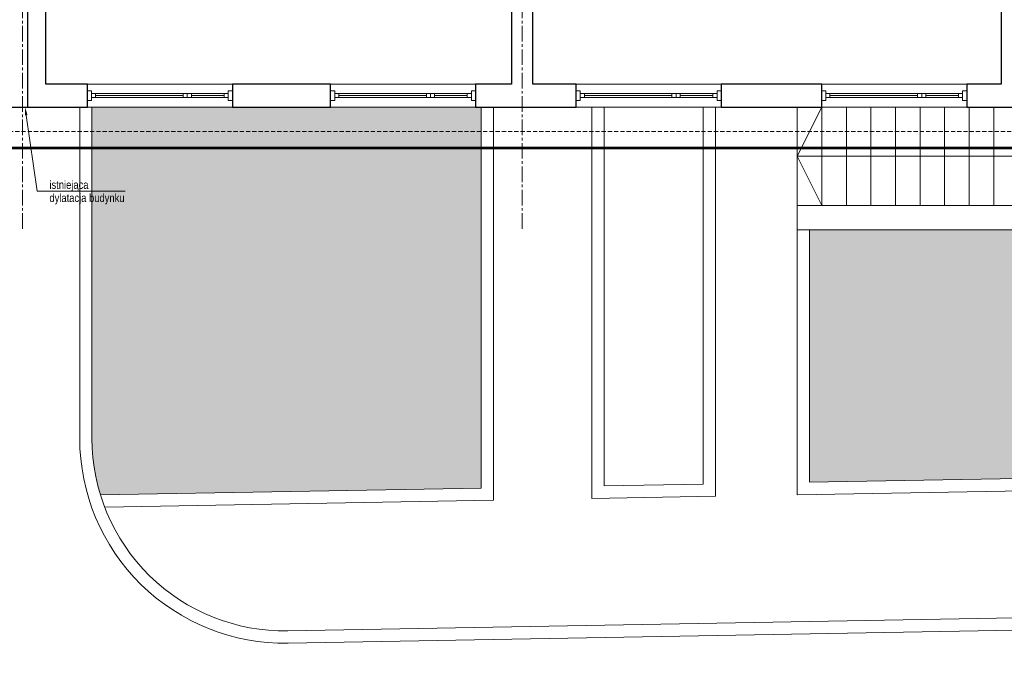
# Model space of a CAD drawing. Header units: millimetres. Extents: x 58673 to 77132, y 78327 to 116111.
# Tile 7 of 61: x 69252 to 70455, y 79997 to 80796. Entities that reach past the tile are written whole.
import ezdxf
from ezdxf import colors
from ezdxf.entities.mleader import LeaderData, LeaderLine
from ezdxf.math import Vec2, Vec3

# ---------------------------------------------------------------- set-up
doc = ezdxf.new("R2010")
doc.units = ezdxf.units.MM
doc.header["$MEASUREMENT"] = 0
doc.linetypes.add('_xref_ACAD-LSN_dyspozytornia_PW_rzuty_14$0$CENTER2', pattern=[28.575000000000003, 19.05, -3.175, 3.175, -3.175])
doc.linetypes.add('_xref_ACAD-LSN_dyspozytornia_PW_rzuty_14$0$DASHED', pattern=[19.049999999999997, 12.7, -6.35])
doc.layers.get('0').update_dxf_attribs({"lineweight": 9})
for name, color, linetype, lineweight in [('_xref_ACAD-LSN_dyspozytornia_PW_rzuty_14$0$A hatch', 250, 'Continuous', 5), ('_xref_ACAD-LSN_dyspozytornia_PW_rzuty_14$0$A opis', 250, 'Continuous', 13), ('_xref_ACAD-LSN_dyspozytornia_PW_rzuty_14$0$A widok', 250, 'Continuous', 9), ('_xref_ACAD-LSN_dyspozytornia_PW_rzuty_14$0$A widok wyżej', 250, '_xref_ACAD-LSN_dyspozytornia_PW_rzuty_14$0$DASHED', 9), ('_xref_ACAD-LSN_dyspozytornia_PW_rzuty_14$0$A zakres', 250, 'Continuous', 13), ('_xref_ACAD-LSN_dyspozytornia_PW_rzuty_14$0$A-Glaz', 250, 'Continuous', 9), ('_xref_ACAD-LSN_dyspozytornia_PW_rzuty_14$0$A-Wall', 250, 'Continuous', 25), ('_xref_ACAD-LSN_dyspozytornia_PW_rzuty_14$0$S-Grid-Iden', 250, '_xref_ACAD-LSN_dyspozytornia_PW_rzuty_14$0$CENTER2', 9), ('xref', 8, 'Continuous', 9)]:
    doc.layers.add(name, color=color, linetype=linetype, lineweight=lineweight)
doc.styles.add('_xref_ACAD-LSN_dyspozytornia_PW_rzuty_14$0$STYL ASA', font='ARIALN.TTF')

# ---------------------------------------------------------------- blocks, each defined once
blk = doc.blocks.new('_xref_ACAD-LSN_dyspozytornia_PW_rzuty_14$0$blok do okna')
for points in [[(28.5, 2.499999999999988), (33.5, 2.499999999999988), (33.5, -2.500000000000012), (28.5, -2.500000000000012)], [(33.5, 2.499999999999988), (38.5, 2.499999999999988), (38.5, -2.500000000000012), (33.5, -2.500000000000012)]]:
    blk.add_lwpolyline(points, close=True)
for points in [[(-78.5, -4.440892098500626e-16), (28.5, -4.44089209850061e-16)], [(38.5, -1.154631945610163e-14), (78.5, -4.440892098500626e-16)]]:
    blk.add_lwpolyline(points)
blk = doc.blocks.new('_xref_ACAD-LSN_dyspozytornia_PW_rzuty_14')
at = {"layer": '_xref_ACAD-LSN_dyspozytornia_PW_rzuty_14$0$A hatch', "transparency": 33554495}
h = blk.add_hatch(dxfattribs=at)
h.set_pattern_fill('GRASS', color=256, scale=4)
h.set_pattern_definition([(90, (0, -10000), (-71.84204896, 71.84204896), [19.05, -124.63409792]), (45, (0, -10000), (-71.84204896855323, 71.84204896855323), [19.05, -82.55]), (135, (0, -10000), (-71.84204896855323, -71.84204896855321), [19.05, -82.55])])
edge = h.paths.add_edge_path()
edge.add_spline(control_points=[(73831.49537236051, 78934.68389895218), (73821.36042332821, 78950.88863215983), (73811.24191423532, 78967.06689592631), (73777.87336999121, 79019.68689474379), (73754.29025571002, 79055.7257734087), (73718.41295725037, 79105.3625960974), (73707.36062049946, 79120.02628679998), (73684.5224270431, 79148.7496570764), (73672.73727794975, 79162.80854113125), (73654.37669912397, 79183.3558576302), (73648.13772420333, 79190.12106444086), (73632.68528726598, 79206.36703788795), (73623.35011724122, 79215.75976406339), (73602.49878292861, 79235.86142743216), (73590.89256159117, 79246.5028439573), (73522.60170751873, 79306.13504925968), (73459.3689372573, 79349.99570612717), (73322.17585606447, 79426.90115018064), (73248.21759027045, 79459.94431247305), (73069.96663668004, 79523.19509479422), (72963.11599133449, 79549.7691875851), (72743.28333597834, 79584.7270513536), (72630.30225323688, 79593.1116682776), (72404.8752191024, 79591.7226327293), (72292.42944651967, 79581.94889123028), (72113.07049313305, 79550.95862149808), (72044.06797107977, 79534.984529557), (71910.8954184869, 79495.4976859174), (71846.72573203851, 79471.98481152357), (71725.02086586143, 79417.48038708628), (71667.48643031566, 79386.48901199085), (71560.83007797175, 79317.10625360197), (71511.70912723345, 79278.71606506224), (71449.299355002, 79219.14138223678), (71431.82100063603, 79200.981101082), (71407.01461765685, 79172.78947928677), (71398.98099836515, 79163.23372185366), (71383.39910032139, 79143.80527357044), (71375.85356427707, 79133.93117964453), (71359.01062101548, 79110.82077989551), (71349.87447081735, 79097.4756480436), (71316.17946671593, 79045.23532960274), (71294.19464417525, 79004.53466454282), (71248.09081474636, 78905.25645858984), (71225.83886623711, 78845.34303338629), (71186.66330036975, 78721.60116034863), (71169.73999385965, 78657.77547403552), (71142.39748591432, 78545.80350429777), (71131.45516007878, 78498.07668736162), (71120.4976968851, 78450.28156009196)], knot_values=[0, 0, 0, 0, 57.20706503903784, 57.20706503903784, 187.1819562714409, 187.1819562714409, 242.9538798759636, 242.9538798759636, 298.7258034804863, 298.7258034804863, 326.6117652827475, 326.6117652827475, 366.5321082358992, 366.5321082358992, 413.6403352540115, 413.6403352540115, 636.6013387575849, 636.6013387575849, 859.5623422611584, 859.5623422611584, 1147.494799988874, 1147.494799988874, 1435.42725771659, 1435.42725771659, 1723.359715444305, 1723.359715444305, 1909.892426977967, 1909.892426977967, 2096.425138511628, 2096.425138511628, 2282.957850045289, 2282.957850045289, 2469.49056157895, 2469.49056157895, 2547.228376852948, 2547.228376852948, 2586.097284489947, 2586.097284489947, 2624.966192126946, 2624.966192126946, 2675.594062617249, 2675.594062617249, 2819.436148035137, 2819.436148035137, 3012.724073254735, 3012.724073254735, 3206.011998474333, 3206.011998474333, 3347.114496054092, 3347.114496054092, 3347.114496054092, 3347.114496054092], degree=3, periodic=0)
edge.add_line((71120.4976968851, 78450.28156009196), (73831.4953723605, 78934.68389895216))
h.paths.add_polyline_path([(69699.19427511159, 79521.75866006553), (65252.06331730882, 79442.81853932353), (65252.06331730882, 78327.21501154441), (70701.67605661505, 78327.21501154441), (70701.67605661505, 78536.91380562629, 0.4194217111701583)])
h.paths.add_polyline_path([(66521.5854338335, 80689.2203145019), (65352.684490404, 80689.2203145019), (65352.684490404, 80659.2203145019), (65323.184490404, 80659.2203145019), (65323.184490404, 80689.2203145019), (65229.93869189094, 80689.2203145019), (65239.63971624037, 80142.70828359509), (66521.5854338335, 80165.46384233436)])
edge = h.paths.add_edge_path()
edge.add_line((67744.60449732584, 80689.2203145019), (68718.73525109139, 80689.2203145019))
edge.add_line((68718.73525109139, 80689.2203145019), (68718.73525109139, 80265.30380589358))
edge.add_arc((68483.73525109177, 80265.30380589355), 234.9999999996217, -15.040193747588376, 7.105427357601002e-12, ccw=False)
edge.add_line((68710.68509664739, 80204.32210698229), (67744.60449732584, 80187.1734059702))
edge.add_line((67744.60449732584, 80187.1734059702), (67744.60449732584, 80689.2203145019))
edge = h.paths.add_edge_path()
edge.add_line((69340.24443135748, 80689.2203145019), (69815.684490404, 80689.2203145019))
edge.add_line((69815.684490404, 80689.2203145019), (69815.684490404, 80223.93672736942))
edge.add_line((69815.684490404, 80223.93672736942), (69350.60182599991, 80215.681139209))
edge.add_arc((69575.24443135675, 80284.67896423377), 234.9999999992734, 179.9999999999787, 197.0740716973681, ccw=False)
edge.add_line((69340.24443135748, 80284.67896423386), (69340.24443135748, 80689.2203145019))
edge = h.paths.add_edge_path()
edge.add_line((70216.684490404, 80539.2203145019), (71051.684490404, 80539.2203145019))
edge.add_line((71051.684490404, 80539.2203145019), (71051.684490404, 80689.2203145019))
edge.add_line((71051.684490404, 80689.2203145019), (71234.684490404, 80689.2203145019))
edge.add_line((71234.684490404, 80689.2203145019), (71234.684490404, 80312.98154672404))
edge.add_arc((71169.68449040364, 80312.98154672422), 65.0000000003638, 271.0169389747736, 359.99999999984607, ccw=False)
edge.add_line((71170.83811050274, 80247.99178475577), (70216.684490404, 80231.09201850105))
edge.add_line((70216.684490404, 80231.09201850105), (70216.684490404, 80539.2203145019))
edge = h.paths.add_edge_path()
edge.add_line((72662.67849216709, 80689.2203145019), (72890.684490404, 80689.2203145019))
edge.add_line((72890.684490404, 80689.2203145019), (72890.684490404, 80659.2203145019))
edge.add_line((72890.684490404, 80659.2203145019), (72903.684490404, 80659.2203145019))
edge.add_line((72903.684490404, 80659.2203145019), (72901.84927252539, 80108.69183261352))
edge.add_arc((72897.6784921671, 80343.6548181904), 235.0000000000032, 180, 271.0169389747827, ccw=False)
edge.add_line((72662.67849216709, 80343.6548181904), (72662.67849216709, 80689.2203145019))
at = {"layer": '_xref_ACAD-LSN_dyspozytornia_PW_rzuty_14$0$A hatch'}
for points in [[(69325.24443135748, 80689.2203145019), (69325.24443135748, 80284.67896423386, 0.419421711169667), (69579.68143173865, 80034.71834127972), (71174.12149078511, 80063.02092376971, 0.4090245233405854), (71419.684490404, 80312.98154672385), (71419.684490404, 80689.2203145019)], [(69340.24443135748, 80689.2203145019), (69340.24443135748, 80284.67896423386, 0.4194217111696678), (69579.41521171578, 80049.71597865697), (71173.85527076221, 80078.01856114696, 0.409024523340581), (71404.684490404, 80312.98154672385), (71404.684490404, 80689.2203145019)], [(70201.684490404, 80689.2203145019), (70201.684490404, 80215.78617217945), (71171.10433052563, 80232.99414737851, 0.4090245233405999), (71249.684490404, 80312.98154672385), (71249.684490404, 80689.2203145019)], [(70216.684490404, 80539.2203145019), (70216.684490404, 80231.05479713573), (71170.83811050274, 80247.99178475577, 0.4090245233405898), (71234.684490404, 80312.98154672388), (71234.684490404, 80689.2203145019)]]:
    blk.add_lwpolyline(points, format="xyb", dxfattribs=at)
for points in [[(69815.684490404, 80689.2203145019), (69815.684490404, 80223.93672736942), (69350.60182599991, 80215.681139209)], [(69830.684490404, 80689.2203145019), (69830.684490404, 80209.2006263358), (69355.73527714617, 80200.76989906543)], [(69950.684490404, 80689.2203145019), (69950.684490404, 80211.33072202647), (70101.684490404, 80214.01109243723), (70101.684490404, 80689.2203145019)], [(69965.684490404, 80689.2203145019), (69965.684490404, 80226.59934698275), (70086.684490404, 80228.74719347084), (70086.684490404, 80689.2203145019)]]:
    blk.add_lwpolyline(points, dxfattribs=at)
at = {"layer": '_xref_ACAD-LSN_dyspozytornia_PW_rzuty_14$0$A widok'}
for points in [[(70231.684490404, 80689.2203145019), (70201.684490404, 80689.2203145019), (70201.684490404, 80569.2203145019), (70231.684490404, 80569.2203145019)], [(70261.684490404, 80689.2203145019), (70231.684490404, 80689.2203145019), (70231.684490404, 80569.2203145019), (70261.684490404, 80569.2203145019)], [(70291.684490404, 80689.2203145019), (70261.684490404, 80689.2203145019), (70261.684490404, 80569.2203145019), (70291.684490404, 80569.2203145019)], [(70321.684490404, 80689.2203145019), (70291.684490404, 80689.2203145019), (70291.684490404, 80569.2203145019), (70321.684490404, 80569.2203145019)], [(70351.684490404, 80689.2203145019), (70321.684490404, 80689.2203145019), (70321.684490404, 80569.2203145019), (70351.684490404, 80569.2203145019)], [(70381.684490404, 80689.2203145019), (70351.684490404, 80689.2203145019), (70351.684490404, 80569.2203145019), (70381.684490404, 80569.2203145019)], [(70411.684490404, 80689.2203145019), (70381.684490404, 80689.2203145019), (70381.684490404, 80569.2203145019), (70411.684490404, 80569.2203145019)], [(70441.684490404, 80689.2203145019), (70411.684490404, 80689.2203145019), (70411.684490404, 80569.2203145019), (70441.684490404, 80569.2203145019)], [(70471.684490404, 80689.2203145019), (70441.684490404, 80689.2203145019), (70441.684490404, 80569.2203145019), (70471.684490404, 80569.2203145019)]]:
    blk.add_lwpolyline(points, close=True, dxfattribs=at)
for points in [[(71021.684490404, 80689.2203145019), (71021.684490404, 80569.2203145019), (70201.684490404, 80569.2203145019), (70201.684490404, 80539.2203145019), (71051.684490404, 80539.2203145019), (71051.684490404, 80689.2203145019)], [(70231.684490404, 80689.2203145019), (70201.684490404, 80629.2203145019), (70231.684490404, 80569.2203145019)], [(70771.684490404, 80629.2203145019), (70201.684490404, 80629.2203145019)]]:
    blk.add_lwpolyline(points, dxfattribs=at)
at = {"layer": '_xref_ACAD-LSN_dyspozytornia_PW_rzuty_14$0$A widok wyżej', "linetype": '_xref_ACAD-LSN_dyspozytornia_PW_rzuty_14$0$DASHED', "lineweight": 9, "ltscale": 0.2}
for p, q in [((69511.684490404, 80717.22031450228), (69334.684490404, 80717.22031450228)), ((69808.684490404, 80717.22031450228), (69631.684490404, 80717.22031450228)), ((70108.684490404, 80717.22031450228), (69931.684490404, 80717.22031450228)), ((70408.684490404, 80717.22031450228), (70231.684490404, 80717.22031450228)), ((69334.684490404, 80689.2203145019), (69511.684490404, 80689.2203145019)), ((69631.684490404, 80689.2203145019), (69808.684490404, 80689.2203145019)), ((69931.684490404, 80689.2203145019), (70108.684490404, 80689.2203145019)), ((70231.684490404, 80689.2203145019), (70408.684490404, 80689.2203145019))]:
    blk.add_line(p, q, dxfattribs=at)
at = {"layer": '_xref_ACAD-LSN_dyspozytornia_PW_rzuty_14$0$A widok wyżej', "ltscale": 0.4}
blk.add_lwpolyline([(65352.684490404, 80659.2203145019), (72855.684490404, 80659.2203145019)], dxfattribs=at)
at = {"layer": '_xref_ACAD-LSN_dyspozytornia_PW_rzuty_14$0$A zakres', "linetype": '_xref_ACAD-LSN_dyspozytornia_PW_rzuty_14$0$DASHED', "const_width": 3}
blk.add_lwpolyline([(67446.184490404, 82031.22031450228), (67446.184490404, 80639.22031450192), (72869.684490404, 80639.2203145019), (72869.684490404, 82031.22031450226)], close=True, dxfattribs=at)
at = {"layer": '_xref_ACAD-LSN_dyspozytornia_PW_rzuty_14$0$A-Glaz', "linetype": 'Continuous', "lineweight": 9}
for p, q in [((69334.684490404, 80717.22031450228), (69511.684490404, 80717.22031450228)), ((69631.684490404, 80717.22031450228), (69808.684490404, 80717.22031450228)), ((69931.684490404, 80717.22031450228), (70108.684490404, 80717.22031450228)), ((70231.684490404, 80717.22031450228), (70408.684490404, 80717.22031450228)), ((69344.684490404, 80700.72031450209), (69344.684490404, 80705.72031450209)), ((69501.684490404, 80700.72031450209), (69501.684490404, 80705.72031450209)), ((69641.684490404, 80700.72031450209), (69641.684490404, 80705.72031450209)), ((69798.684490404, 80700.72031450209), (69798.684490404, 80705.72031450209)), ((69941.684490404, 80700.72031450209), (69941.684490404, 80705.72031450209)), ((70098.684490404, 80700.72031450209), (70098.684490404, 80705.72031450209)), ((70241.684490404, 80700.72031450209), (70241.684490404, 80705.72031450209)), ((70398.684490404, 80700.72031450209), (70398.684490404, 80705.72031450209)), ((69334.684490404, 80689.2203145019), (69511.684490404, 80689.2203145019)), ((69631.684490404, 80689.2203145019), (69808.684490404, 80689.2203145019)), ((69931.684490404, 80689.2203145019), (70108.684490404, 80689.2203145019)), ((70231.684490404, 80689.2203145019), (70408.684490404, 80689.2203145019))]:
    blk.add_line(p, q, dxfattribs=at)
for points in [[(69339.684490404, 80709.22031450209), (69334.684490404, 80709.22031450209), (69334.684490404, 80697.22031450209), (69339.684490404, 80697.22031450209)], [(69339.684490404, 80700.72031450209), (69339.684490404, 80705.72031450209), (69506.684490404, 80705.72031450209), (69506.684490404, 80700.72031450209)], [(69506.684490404, 80709.22031450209), (69511.684490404, 80709.22031450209), (69511.684490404, 80697.22031450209), (69506.684490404, 80697.22031450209)], [(69636.684490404, 80709.22031450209), (69631.684490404, 80709.22031450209), (69631.684490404, 80697.22031450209), (69636.684490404, 80697.22031450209)], [(69636.684490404, 80700.72031450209), (69636.684490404, 80705.72031450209), (69803.684490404, 80705.72031450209), (69803.684490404, 80700.72031450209)], [(69803.684490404, 80709.22031450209), (69808.684490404, 80709.22031450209), (69808.684490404, 80697.22031450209), (69803.684490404, 80697.22031450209)], [(69936.684490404, 80709.22031450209), (69931.684490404, 80709.22031450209), (69931.684490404, 80697.22031450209), (69936.684490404, 80697.22031450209)], [(69936.684490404, 80700.72031450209), (69936.684490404, 80705.72031450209), (70103.684490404, 80705.72031450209), (70103.684490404, 80700.72031450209)], [(70103.684490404, 80709.22031450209), (70108.684490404, 80709.22031450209), (70108.684490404, 80697.22031450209), (70103.684490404, 80697.22031450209)], [(70236.684490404, 80709.22031450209), (70231.684490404, 80709.22031450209), (70231.684490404, 80697.22031450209), (70236.684490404, 80697.22031450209)], [(70236.684490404, 80700.72031450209), (70236.684490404, 80705.72031450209), (70403.684490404, 80705.72031450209), (70403.684490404, 80700.72031450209)], [(70403.684490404, 80709.22031450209), (70408.684490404, 80709.22031450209), (70408.684490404, 80697.22031450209), (70403.684490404, 80697.22031450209)]]:
    blk.add_lwpolyline(points, close=True, dxfattribs=at)
at = {"layer": '_xref_ACAD-LSN_dyspozytornia_PW_rzuty_14$0$A-Wall', "linetype": 'Continuous', "lineweight": 25}
for p, q in [((70450.684490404, 81222.22031450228), (70450.684490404, 80717.22031450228)), ((69283.684490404, 80717.22031450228), (69283.684490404, 81025.22031450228)), ((69852.684490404, 81029.22031450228), (69852.684490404, 80717.22031450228)), ((69878.684490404, 80717.22031450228), (69878.684490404, 81029.22031450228)), ((69334.684490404, 80717.22031450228), (69283.684490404, 80717.22031450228)), ((69334.684490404, 80689.2203145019), (69334.684490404, 80717.22031450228)), ((69511.684490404, 80717.22031450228), (69511.684490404, 80689.2203145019)), ((69631.684490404, 80717.22031450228), (69511.684490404, 80717.22031450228)), ((69631.684490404, 80689.2203145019), (69631.684490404, 80717.22031450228)), ((69808.684490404, 80717.22031450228), (69808.684490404, 80689.2203145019)), ((69852.684490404, 80717.22031450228), (69808.684490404, 80717.22031450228)), ((69931.684490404, 80717.22031450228), (69878.684490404, 80717.22031450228)), ((69931.684490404, 80689.2203145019), (69931.684490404, 80717.22031450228)), ((70108.684490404, 80717.22031450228), (70108.684490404, 80689.2203145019)), ((70231.684490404, 80717.22031450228), (70108.684490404, 80717.22031450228)), ((70231.684490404, 80689.2203145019), (70231.684490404, 80717.22031450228)), ((70408.684490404, 80717.22031450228), (70408.684490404, 80689.2203145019)), ((70450.684490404, 80717.22031450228), (70408.684490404, 80717.22031450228)), ((69226.684490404, 80689.2203145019), (69334.684490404, 80689.2203145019)), ((69511.684490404, 80689.2203145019), (69631.684490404, 80689.2203145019)), ((69808.684490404, 80689.2203145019), (69931.684490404, 80689.2203145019)), ((70108.684490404, 80689.2203145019), (70231.684490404, 80689.2203145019)), ((70408.684490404, 80689.2203145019), (70528.684490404, 80689.2203145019))]:
    blk.add_line(p, q, dxfattribs=at)
at = {"layer": '_xref_ACAD-LSN_dyspozytornia_PW_rzuty_14$0$A-Wall'}
blk.add_lwpolyline([(69261.684490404, 80689.2203145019), (69261.684490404, 81025.22031450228)], dxfattribs=at)
at = {"layer": '_xref_ACAD-LSN_dyspozytornia_PW_rzuty_14$0$S-Grid-Iden'}
for points in [[(69255.184490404, 82131.22031450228), (69255.184490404, 80539.2203145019)], [(69865.684490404, 82131.22031450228), (69865.684490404, 80539.2203145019)]]:
    blk.add_lwpolyline(points, dxfattribs=at)
at = {"layer": '_xref_ACAD-LSN_dyspozytornia_PW_rzuty_14$0$A-Glaz', "linetype": 'Continuous', "lineweight": 9, "extrusion": (0, 0, -1), "zscale": -1, "rotation": 180}
for p in [(-69423.184490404, 80703.22031450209), (-69720.184490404, 80703.22031450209), (-70020.184490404, 80703.22031450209), (-70320.184490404, 80703.22031450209)]:
    blk.add_blockref('_xref_ACAD-LSN_dyspozytornia_PW_rzuty_14$0$blok do okna', p, dxfattribs=at)
at = {"layer": '_xref_ACAD-LSN_dyspozytornia_PW_rzuty_14$0$A opis', "linetype": 'Continuous', "lineweight": 9}
ml = blk.add_multileader_mtext('Standard', dxfattribs=at)
ml.set_content('istniejąca dylatacja budynku', color=256, style='_xref_ACAD-LSN_dyspozytornia_PW_rzuty_14$0$STYL ASA')
ml.set_leader_properties()
ml.build(insert=Vec2(0, 0))
ml.multileader.update_dxf_attribs({"text_left_attachment_type": 6, "text_right_attachment_type": 6, "dogleg_length": 3, "arrow_head_size": 10})
ctx = ml.context
ctx.base_point, ctx.char_height, ctx.arrow_head_size, ctx.landing_gap_size, ctx.plane_origin = Vec3(69278.2532722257, 80586.3911459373), 10, 10, 10, Vec3(68994.05575788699, 80092.99775506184)
ctx.left_attachment, ctx.right_attachment = 6, 6
notes = []
notes.append((ctx, [(0, (1, 1, 0), (69273.26123190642, 80586.39818571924), (1, 0), 4.992040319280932, [(0, [(69258.434490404, 80689.2203145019)], 0, [])])]))
ctx.mtext.insert, ctx.mtext.width, ctx.mtext.line_spacing_factor, ctx.mtext.flow_direction = Vec3(69288.2532722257, 80599.33111865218), 91.73818010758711, 0.9600000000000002, 5
for ctx, leaders in notes:
    for number, flags, end, landing, length, lines in leaders:
        leader = LeaderData()
        leader.index, (leader.has_last_leader_line, leader.has_dogleg_vector, leader.attachment_direction) = number, flags
        leader.last_leader_point, leader.dogleg_vector, leader.dogleg_length = Vec3(end), Vec3(landing), length
        for number, points, colour, breaks in lines:
            line = LeaderLine()
            line.index, line.vertices, line.color, line.breaks = number, Vec3.list(points), colors.encode_raw_color(colour), breaks
            leader.lines.append(line)
        ctx.leaders.append(leader)

msp = doc.modelspace()

# ---------------------------------------------------------------- block references
at = {"layer": 'xref'}
msp.add_blockref('_xref_ACAD-LSN_dyspozytornia_PW_rzuty_14', (0, 0), dxfattribs=at)

doc.saveas('drawing.dxf')
